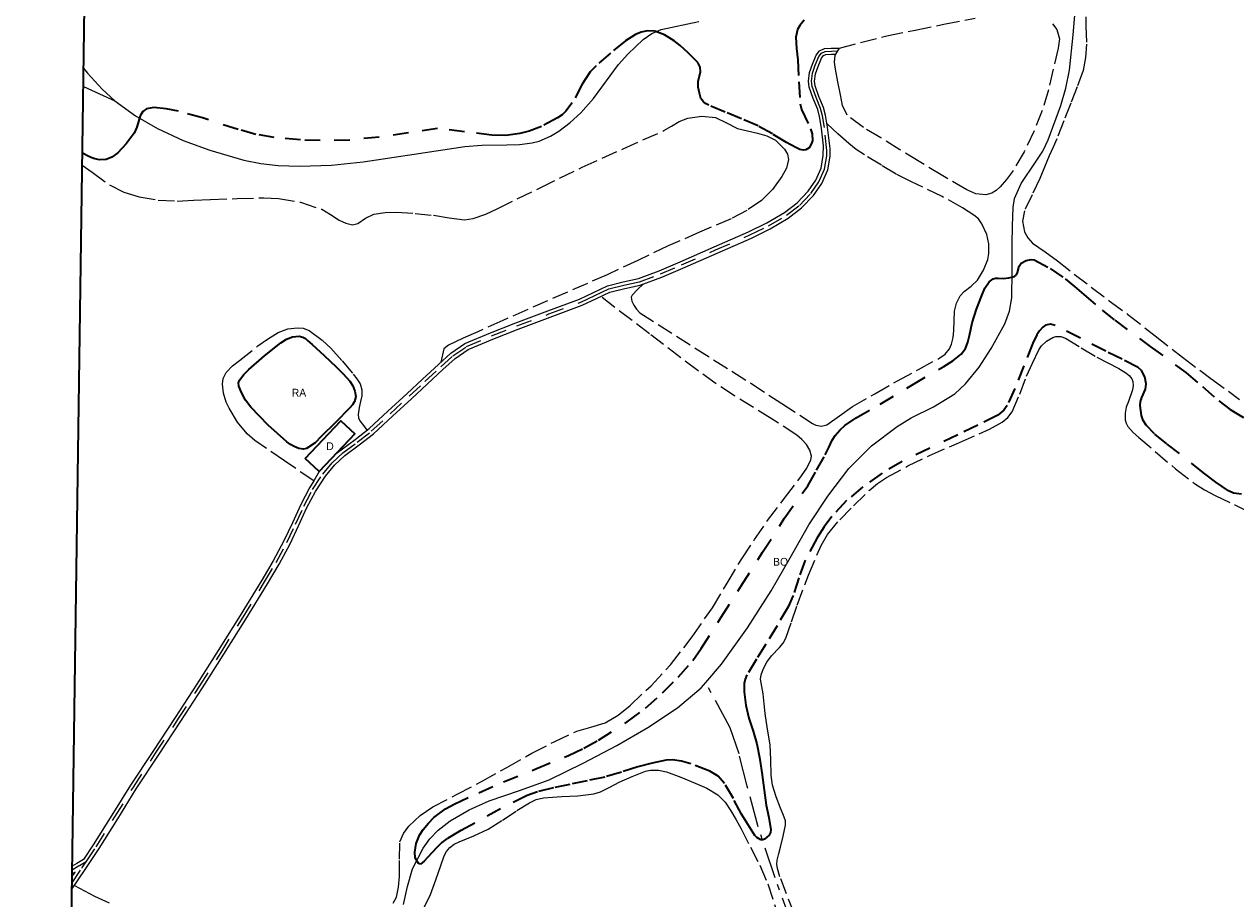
# Model space of a CAD drawing. Header units: metres. Extents: x 397317 to 400830, y 4588008 to 4590370.
# Tile 7 of 88: x 397317 to 397708, y 4589137 to 4589419. Entities that reach past the tile are written whole.
import ezdxf
from ezdxf.enums import TextEntityAlignment as Align

# ---------------------------------------------------------------- set-up
doc = ezdxf.new("R2010")
doc.units = ezdxf.units.M
doc.header["$MEASUREMENT"] = 0
for name, pattern in [('bt5mv20_canale', [17.375, 10, -2.75, 1.875, -2.75]), ('bt5mv20_nopinta', [10, 5, -5]), ('bt5mv20_tlin1', [7, 5.25, -1.75])]:
    doc.linetypes.add(name, pattern=pattern)
for name, color, linetype, lineweight in [('CAN01_LN', 7, 'Continuous', 15), ('COB01_CN', 7, 'Continuous', 15), ('COB01_LN', 7, 'Continuous', 15), ('EDI01_CN', 7, 'Continuous', 15), ('EDI01_LN', 7, 'Continuous', 15), ('FLU01_LN', 7, 'Continuous', 15), ('PAR01_LN', 7, 'Continuous', 15), ('RAI01_CN', 7, 'Continuous', 15), ('RAI01_LN', 7, 'Continuous', 15), ('VIA16_LN', 7, 'Continuous', 15), ('VIA19_LN', 7, 'Continuous', 15), ('VIR01_LN', 7, 'Continuous', 15)]:
    doc.layers.add(name, color=color, linetype=linetype, lineweight=lineweight)
doc.styles.add('034', font='txt')

msp = doc.modelspace()

# ---------------------------------------------------------------- linework, layer by layer
at = {"layer": 'CAN01_LN', "color": 202, "linetype": 'bt5mv20_canale', "lineweight": 15}
msp.add_polyline3d([(397597.41, 4589019.13, 157), (397598.82, 4589022.31, 155.7), (397600.14, 4589028.47, 154.82), (397600.74, 4589035.33, 153.93), (397598.17, 4589040.8, 153.48), (397593.41, 4589047.3, 153.11), (397590.73, 4589052.56, 153.07), (397587.17, 4589063.56, 152.76), (397571.38, 4589111.79, 151.7), (397559.66, 4589144.1, 150.5), (397554.19, 4589160.57, 148.76), (397550.65, 4589173.67, 147.71), (397548.05, 4589184.03, 146.19), (397545.13, 4589192.49, 145.23), (397537.29, 4589207.08, 143.97)], dxfattribs=at)
at = {"layer": 'COB01_LN', "color": 92, "linetype": 'bt5mv20_nopinta', "lineweight": 35}
for points in [[(397569.03, 4589420.71, 128.59), (397567.66, 4589418.99, 128.84), (397566.92, 4589417.66, 129.14), (397566.34, 4589415.27, 129.94), (397566.55, 4589411.6, 131.49), (397566.99, 4589407.9, 132.95), (397567.35, 4589400.8, 135.27), (397567.82, 4589393.7, 137.6), (397568.19, 4589391.9, 138.2), (397571.12, 4589385.64, 140.37), (397571.62, 4589384.1, 140.92), (397571.7, 4589381.83, 141.76), (397571.33, 4589380.7, 142.18), (397570.62, 4589379.59, 142.6), (397569.64, 4589378.86, 143.19), (397568.85, 4589378.75, 143.77), (397567.61, 4589379.04, 144.67), (397566.37, 4589379.6, 145.35), (397563.35, 4589381.25, 146.38), (397558.83, 4589384.06, 147.32), (397554.2, 4589386.59, 147.62), (397548.81, 4589388.9, 147.49), (397543.56, 4589391.09, 147.44), (397538.31, 4589393.28, 147.4), (397537.23, 4589393.84, 147.14), (397536.54, 4589394.38, 146.54), (397535.77, 4589395.43, 144.91), (397535.25, 4589397.2, 141.77), (397534.85, 4589399.14, 138.96), (397534.88, 4589400.98, 137), (397535.61, 4589404.04, 134.12), (397535.54, 4589405.58, 132.84), (397534.71, 4589407.07, 131.74), (397531.64, 4589410.23, 130.08), (397529.09, 4589412.52, 129.37), (397527.09, 4589414.07, 129.05), (397524.01, 4589415.98, 128.84), (397520.9, 4589417.16, 128.8), (397518.55, 4589417.32, 128.8), (397516.46, 4589416.87, 128.8), (397514.62, 4589416.1, 128.81), (397511.39, 4589414.1, 128.83), (397506.57, 4589410.13, 128.93), (397501.91, 4589405.98, 129.14), (397499.99, 4589404.01, 129.29), (397497.48, 4589400.11, 129.61), (397494.25, 4589394.08, 130.12), (397492.21, 4589391.39, 130.31), (397490.94, 4589390.21, 130.38), (397489.45, 4589389.17, 130.43), (397484.28, 4589386.47, 130.46), (397480.33, 4589384.96, 130.43), (397477.35, 4589384.15, 130.39), (397472.83, 4589383.52, 130.36), (397468.26, 4589383.66, 130.4), (397459.51, 4589384.71, 130.6), (397450.77, 4589385.75, 130.79), (397441.35, 4589384.37, 130.79), (397431.94, 4589383, 130.79), (397422.45, 4589382.05, 130.77), (397412.9, 4589381.87, 130.72), (397406.53, 4589382.12, 130.66), (397398.09, 4589382.87, 130.57), (397392.19, 4589383.89, 130.42), (397386.39, 4589385.45, 130.15), (397374.9, 4589389.17, 129.44), (397367.22, 4589391.32, 129.02), (397363.23, 4589392.17, 128.89), (397359.22, 4589392.53, 128.88), (397356.85, 4589392.17, 128.94), (397355.63, 4589391.3, 129.13), (397354.83, 4589389.83, 129.55), (397353.77, 4589386.22, 131.04), (397352.88, 4589384.22, 132.46), (397350.3, 4589380.8, 136.07), (397347.61, 4589377.89, 139.77), (397345.66, 4589376.51, 142.25), (397343.8, 4589375.8, 144.86), (397341.71, 4589375.67, 147.69), (397340.15, 4589375.99, 149.15), (397339.19, 4589376.32, 149.68), (397338.03, 4589376.86, 149.92), (397336.18, 4589377.82, 149.94)], [(397555.05, 4589156.37, 149.26), (397553.76, 4589157.03, 149.37), (397553.14, 4589157.69, 149.46), (397550.97, 4589161.15, 150.07), (397548.89, 4589164.66, 150.67), (397546.22, 4589169.62, 151.28), (397543.39, 4589174.54, 151.47), (397541.28, 4589176.84, 151.33), (397538.61, 4589178.53, 151.14), (397532.49, 4589180.88, 150.77), (397529.52, 4589181.75, 150.64), (397526.54, 4589182.17, 150.53), (397524.58, 4589182.04, 150.46), (397520, 4589181.1, 150.36), (397515.44, 4589179.9, 150.46), (397510.07, 4589178.19, 150.82), (397504.7, 4589176.59, 151.2), (397499.09, 4589175.37, 151.52), (397493.46, 4589174.22, 151.83), (397488.21, 4589173.12, 152.11), (397483.01, 4589171.83, 152.37), (397479.65, 4589170.61, 152.54), (397471.12, 4589166.34, 152.92), (397462.8, 4589161.72, 153.24), (397458.32, 4589159.29, 153.39), (397453.9, 4589156.76, 153.5), (397452.15, 4589155.45, 153.53), (397450.59, 4589153.89, 153.55), (397447.53, 4589150.67, 153.6), (397446.44, 4589149.44, 153.61), (397445.29, 4589148.48, 153.63), (397444.57, 4589148.7, 153.63), (397443.59, 4589150.47, 153.5), (397443.39, 4589152.35, 153.32), (397443.83, 4589155.1, 153.21), (397444.93, 4589157.84, 153.11), (397446.1, 4589159.65, 153.01), (397447.81, 4589161.73, 152.85), (397449.57, 4589163.51, 152.68), (397453.33, 4589166.36, 152.34), (397456.13, 4589167.87, 152.14), (397464.04, 4589171.54, 151.67), (397472.01, 4589175.02, 151.2), (397482.5, 4589179.23, 150.56), (397492.98, 4589183.52, 149.91), (397497.92, 4589185.88, 149.67), (397502.71, 4589188.52, 149.51), (397511.98, 4589194.42, 149.18), (397517.89, 4589198.83, 148.65), (397523.39, 4589203.76, 148.11), (397528.43, 4589208.83, 148.04), (397533.09, 4589214.18, 148.13), (397535.83, 4589218.02, 148.03), (397542.27, 4589228.13, 147.3), (397548.7, 4589238.24, 146.62), (397555.66, 4589249.11, 146.12), (397562.62, 4589259.97, 145.61), (397570.23, 4589270.55, 145.29), (397573.05, 4589275.54, 144.58), (397575.87, 4589280.53, 143.88), (397576.97, 4589282.87, 143.37), (397578.05, 4589285.21, 142.76), (397579.01, 4589286.72, 142.49), (397580.52, 4589288.45, 142.29), (397582.18, 4589289.95, 142.1), (397585.84, 4589292.49, 141.79), (397593.61, 4589296.91, 141.34), (397603.84, 4589302.97, 140.87), (397614.08, 4589309.05, 140.39), (397617.03, 4589310.85, 140.22), (397619.71, 4589312.99, 140.01), (397621.07, 4589314.86, 139.86), (397621.89, 4589316.9, 139.57), (397622.35, 4589318.97, 139.11), (397623.22, 4589323.11, 138.33), (397624.69, 4589327.53, 138.5), (397626.33, 4589331.94, 138.82), (397627.36, 4589334.28, 138.83), (397628.76, 4589336.34, 138.61), (397630.03, 4589337.32, 138.1), (397630.84, 4589337.55, 137.69), (397631.66, 4589337.51, 137.27), (397633.3, 4589337.37, 136.42), (397635.11, 4589337.6, 135.49), (397636.9, 4589338.05, 134.6), (397637.52, 4589338.55, 134.45), (397637.86, 4589339.37, 134.67), (397638.38, 4589341.32, 135.47), (397639.12, 4589342.31, 135.73), (397640.66, 4589343.16, 135.69), (397642.29, 4589343.56, 135.64), (397643.3, 4589343.37, 135.61), (397648.42, 4589340.66, 135.38), (397653.29, 4589337.27, 135.17), (397656.32, 4589334.77, 135.27)], [(397656.32, 4589334.77, 135.27), (397659.29, 4589332.24, 135.67), (397665.2, 4589327.2, 136.65), (397669.25, 4589323.96, 136.86), (397680.71, 4589315.49, 136.4), (397692.17, 4589307.04, 135.94), (397697.54, 4589302.55, 135.74), (397702.83, 4589297.95, 135.55), (397706.55, 4589295.12, 135.43)], [(397710.2, 4589267.83, 144.21), (397707.57, 4589268.13, 145.18), (397705.94, 4589268.85, 145.57), (397701.83, 4589271.66, 146.07), (397697.9, 4589274.68, 146.49), (397690.19, 4589280.99, 146.93), (397686.1, 4589284.07, 147), (397682.08, 4589287.31, 147.06), (397679.45, 4589290.05, 147.07), (397678.46, 4589291.56, 147.07), (397677.88, 4589293.15, 147.07), (397677.42, 4589296.38, 147.07), (397677.56, 4589297.69, 147.07), (397678.04, 4589299.01, 147.07), (397679.18, 4589301.65, 147.07), (397679.39, 4589303.4, 147.07), (397678.94, 4589305.65, 147.07), (397677.94, 4589307.73, 147.07), (397676.84, 4589308.69, 147.07), (397671.61, 4589311.36, 147.09), (397666.38, 4589313.93, 147.1), (397658.2, 4589318.1, 146.88), (397650.01, 4589322.27, 146.57), (397648.51, 4589322.62, 146.53), (397646.94, 4589322.29, 146.51), (397646.03, 4589321.68, 146.52), (397644.96, 4589320.49, 146.58), (397644.13, 4589319.24, 146.65), (397642.84, 4589316.56, 146.81), (397639.97, 4589309.25, 147.09), (397637.07, 4589301.96, 147.41), (397634.58, 4589296.47, 147.69), (397633.48, 4589294.88, 147.78), (397631.53, 4589293.3, 147.9), (397625.08, 4589290.08, 148.27), (397618.59, 4589286.97, 148.59), (397609.63, 4589282.67, 148.68), (397600.67, 4589278.35, 148.6), (397594.18, 4589274.6, 148.6), (397588.01, 4589270.23, 148.6), (397582.69, 4589265.75, 148.55), (397577.98, 4589260.59, 148.47), (397575.48, 4589257.25, 148.37), (397573.24, 4589253.79, 148.21), (397569.39, 4589246.51, 148.03), (397567.34, 4589240.84, 148.22), (397565.52, 4589235.1, 148.54), (397563.87, 4589231.47, 148.71), (397560.34, 4589225.41, 148.89), (397556.73, 4589219.39, 149.04), (397553.65, 4589214.57, 149.07), (397550.59, 4589209.51, 148.93), (397550.02, 4589208.17, 148.81), (397549.71, 4589206.8, 148.61), (397549.66, 4589204.03, 148.25), (397550.21, 4589199.8, 148.01), (397551.16, 4589195.57, 147.98), (397552.56, 4589191.43, 148.21), (397553.82, 4589187.28, 148.45), (397554.76, 4589182.26, 148.55), (397555.55, 4589177.23, 148.68), (397556.2, 4589172.36, 149), (397556.82, 4589167.48, 149.35), (397557.63, 4589163.51, 149.53), (397558.35, 4589159.55, 149.62), (397558.21, 4589158.65, 149.56), (397557.72, 4589157.82, 149.42), (397556.27, 4589156.5, 149.22), (397555.7, 4589156.31, 149.23), (397555.05, 4589156.37, 149.26)], [(397706.55, 4589295.12, 135.43), (397714.51, 4589290.29, 135.33)]]:
    msp.add_polyline3d(points, dxfattribs=at)
at = {"layer": 'EDI01_LN', "color": 1, "linetype": 'Continuous', "lineweight": 35}
msp.add_polyline3d([(397408.1, 4589279.31, 155.83), (397419.58, 4589291.48, 154.44), (397424.04, 4589287.27, 154.43), (397412.56, 4589275.1, 155.92), (397408.1, 4589279.31, 155.83)], dxfattribs=at)
at = {"layer": 'FLU01_LN', "color": 150, "linetype": 'Continuous', "lineweight": 15}
for points in [[(397439.73, 4589135.42, 154.09), (397441.03, 4589141.26, 153.65), (397442.72, 4589147, 153.18), (397446.15, 4589153.65, 152.5), (397448.32, 4589156.7, 152.15), (397450.99, 4589159.45, 151.82), (397454.86, 4589162.44, 151.41), (397460.98, 4589166.03, 150.82), (397467.46, 4589168.92, 150.22), (397477.17, 4589172.19, 149.29), (397486.77, 4589175.68, 148.35), (397497.76, 4589181.05, 147.85), (397508.58, 4589186.81, 147.32), (397518.57, 4589192.54, 146.22), (397528.2, 4589198.86, 145.11), (397535.84, 4589205.39, 144.17), (397537.29, 4589207.08, 143.97), (397542.43, 4589213.04, 143.28), (397550.74, 4589224.66, 142.83), (397558.43, 4589236.63, 142.57), (397564.52, 4589247.26, 141.84), (397570.6, 4589257.89, 140.98), (397576.66, 4589267.23, 140.06), (397583.45, 4589276.12, 139.15), (397590.83, 4589283.37, 138.45), (397599.02, 4589289.68, 137.83), (397603.54, 4589292.47, 137.57), (397610.76, 4589295.97, 137.26), (397617.62, 4589300.18, 136.88), (397621.1, 4589303.38, 136.55), (397625.55, 4589308.79, 135.99), (397629.42, 4589314.85, 135.46), (397633.81, 4589322.78, 134.95), (397635.35, 4589326.88, 134.7), (397636.01, 4589331.16, 134.44), (397636.13, 4589339.79, 133.76), (397636.2, 4589348.42, 133.1), (397636.28, 4589354.35, 132.83), (397636.45, 4589360.27, 132.64), (397636.93, 4589363.24, 132.56), (397639.06, 4589368.08, 132.47), (397643.75, 4589374.96, 132.37), (397646.02, 4589378.45, 132.29), (397647.78, 4589382.11, 132.18), (397651.84, 4589393.17, 131.38), (397653.52, 4589398.8, 130.9), (397654.65, 4589404.57, 130.57), (397655.9, 4589416.04, 130.31), (397656.77, 4589427.52, 130.07)], [(397346.68, 4589394.74, 129.12), (397353.3, 4589389.91, 129.12), (397360.44, 4589385.75, 129.12), (397368.72, 4589381.9, 129.09), (397377.31, 4589378.78, 129.02), (397388.24, 4589375.6, 128.94), (397393.75, 4589374.47, 128.9), (397399.33, 4589373.83, 128.86), (397406.19, 4589373.62, 128.81), (397416.53, 4589374, 128.75), (397426.81, 4589375.01, 128.7), (397443.22, 4589377.47, 128.7), (397459.61, 4589380.02, 128.73), (397465.01, 4589380.41, 128.72), (397473.17, 4589380.46, 128.7), (397477.25, 4589380.63, 128.69), (397481.31, 4589381.15, 128.69), (397483.55, 4589381.71, 128.69), (397487.24, 4589383.29, 128.72), (397489.85, 4589384.87, 128.75), (397493.54, 4589387.69, 128.79), (397497.02, 4589390.84, 128.82), (397501.12, 4589395.41, 128.83), (397506.43, 4589402.76, 128.78), (397509.15, 4589406.37, 128.74), (397512.21, 4589409.75, 128.68), (397517.15, 4589414.49, 128.41), (397519.88, 4589416.44, 128.24), (397522.93, 4589417.72, 128.16), (397535.09, 4589420.27, 128.11)], [(397336.57, 4589405.26, 129.12), (397337.85, 4589403.58, 129.12), (397342.58, 4589398.45, 129.12), (397346.68, 4589394.74, 129.12)], [(397336.49, 4589399.34, 130.26), (397346.68, 4589394.74, 129.12)]]:
    msp.add_polyline3d(points, dxfattribs=at)
at = {"layer": 'PAR01_LN', "color": 3, "linetype": 'bt5mv20_tlin1', "lineweight": 15}
for points in [[(397595.71, 4589415.7, 133.11), (397604.89, 4589417.55, 133.02), (397614.07, 4589419.39, 132.93), (397624.24, 4589421.34, 132.89)], [(397659.92, 4589421.83, 132.31), (397659.93, 4589418.9, 132.35), (397660.13, 4589413, 132.41), (397659.81, 4589408.71, 132.44), (397659.03, 4589404.48, 132.46), (397657.16, 4589399.17, 132.46), (397655.12, 4589393.96, 132.46), (397652.86, 4589388.21, 132.46), (397650.55, 4589382.48, 132.46), (397649.35, 4589379.72, 132.78), (397648.14, 4589376.96, 133.22), (397646.63, 4589373.29, 133.55), (397645.14, 4589369.6, 133.72), (397642.65, 4589364.42, 133.73), (397640.11, 4589359.27, 133.73), (397639.45, 4589355.9, 133.73), (397640.11, 4589352.48, 133.73), (397641.19, 4589350.47, 133.73), (397642.75, 4589348.82, 133.72), (397646.79, 4589345.96, 133.72), (397650.8, 4589343.1, 133.72), (397656.19, 4589338.84, 133.56), (397661.62, 4589334.63, 133.5), (397667.52, 4589330.24, 133.71), (397673.42, 4589325.85, 133.91), (397682.27, 4589318.92, 133.83), (397691.12, 4589311.98, 133.75), (397700.27, 4589305.11, 133.45), (397709.56, 4589298.41, 133.19)], [(397649.14, 4589419.54, 132.4), (397650.57, 4589417.74, 132.27), (397651.4, 4589414.73, 132.2), (397651.02, 4589411.71, 132.16), (397647.87, 4589398.26, 132.05), (397645.84, 4589391.59, 132.1), (397643.29, 4589385.01, 132.31), (397640.05, 4589378.28, 132.92), (397636.27, 4589371.91, 133.6), (397634.39, 4589369.37, 133.8), (397632.28, 4589366.96, 133.99), (397631.04, 4589365.76, 134.08), (397629.62, 4589364.87, 134.15), (397627.65, 4589364.39, 134.18), (397624.45, 4589364.73, 134.18), (397621.49, 4589365.97, 134.14), (397613.8, 4589370.5, 133.99), (397606.17, 4589375.11, 133.83), (397599.96, 4589378.95, 133.7), (397593.75, 4589382.79, 133.57), (397588.18, 4589386.06, 133.53), (397582.93, 4589390.09, 133.58), (397581.4, 4589393.17, 133.64), (397580.8, 4589396.63, 133.69), (397579.95, 4589400.78, 133.69), (397579.21, 4589404.94, 133.68), (397578.89, 4589407.17, 133.67), (397579.05, 4589409.4, 133.65), (397579.29, 4589409.79, 133.62), (397580.51, 4589411.74, 133.45), (397595.71, 4589415.7, 133.11)], [(397336.13, 4589373.99, 152.65), (397339.34, 4589371.69, 152.58), (397344.93, 4589367.57, 152.47), (397349.54, 4589365.26, 152.42), (397354.46, 4589363.75, 152.38), (397360.6, 4589362.67, 152.39), (397366.77, 4589362.38, 152.38), (397372.16, 4589362.62, 152.28), (397377.55, 4589362.86, 152.15), (397386.14, 4589363.17, 151.97), (397394.74, 4589363.41, 151.69), (397399.49, 4589363.23, 151.46), (397406.53, 4589361.97, 151.06), (397413.46, 4589359.72, 150.66), (397416.26, 4589358.06, 150.47), (397419, 4589356.24, 150.29), (397421.19, 4589355.23, 150.2), (397423.38, 4589354.72, 150.17), (397425.07, 4589355.15, 150.18), (397427.52, 4589356.84, 150.19), (397430.16, 4589358.12, 150.21), (397433.85, 4589358.68, 150.24), (397437.54, 4589358.82, 150.26), (397443.52, 4589358.37, 150.3), (397449.5, 4589357.79, 150.33), (397454.51, 4589356.94, 150.33), (397459.5, 4589356.36, 150.33), (397462.26, 4589356.71, 150.33), (397466.3, 4589358.13, 150.33), (397470.22, 4589359.99, 150.33), (397483.86, 4589366.67, 150.14), (397497.47, 4589373.29, 149.77), (397510.63, 4589379.22, 149.28), (397523.81, 4589385.1, 148.78), (397526.26, 4589386.52, 148.78), (397528.7, 4589387.99, 148.78), (397531.53, 4589389.08, 148.66), (397536.06, 4589389.81, 148.36), (397540.45, 4589389.34, 148.18), (397543.99, 4589387.6, 148.17), (397547.57, 4589385.81, 148.18), (397550.8, 4589385.06, 148.21), (397554.05, 4589384.31, 148.23), (397556.97, 4589383.46, 148.25), (397559.81, 4589382.03, 148.27), (397562.75, 4589379.15, 148.27), (397563.65, 4589377.48, 148.27), (397564.01, 4589375.77, 148.27), (397563.37, 4589373.03, 148.28), (397561.83, 4589370.31, 148.3), (397558.87, 4589366.09, 148.35), (397555.32, 4589362.54, 148.43), (397550.53, 4589359.32, 148.58), (397545.47, 4589356.69, 148.73), (397535.32, 4589352.34, 148.83), (397525.22, 4589347.92, 148.93), (397515.39, 4589343.23, 149.2), (397505.51, 4589338.63, 149.46), (397492.68, 4589333.02, 149.62), (397479.85, 4589327.4, 149.75), (397471.78, 4589323.81, 149.77), (397463.72, 4589320.21, 149.84), (397459.03, 4589318.1, 149.98), (397454.35, 4589315.92, 150.14), (397452.81, 4589314.69, 150.17), (397451.88, 4589310.44, 150.39)], [(397517.06, 4589335.59, 145.65), (397515.31, 4589333.81, 145.65), (397513.56, 4589332.04, 145.65), (397513.24, 4589331.34, 145.65), (397513.5, 4589330.04, 145.64), (397514.14, 4589328.79, 145.63), (397514.96, 4589327.45, 145.52), (397516.03, 4589326.36, 145.4), (397533.94, 4589314.94, 144.63), (397551.85, 4589303.61, 143.94), (397561.8, 4589297.1, 143.64), (397571.77, 4589290.6, 143.33), (397572.86, 4589290.08, 143.24), (397574.69, 4589289.79, 142.99), (397576.4, 4589290.22, 142.81), (397580.51, 4589293.12, 142.67), (397584.64, 4589296.07, 142.53), (397591.89, 4589300.24, 142.15), (397599.16, 4589304.37, 141.75), (397605.98, 4589308.08, 141.34), (397612.82, 4589311.78, 140.94), (397614.59, 4589313.02, 140.92), (397615.98, 4589314.74, 140.92), (397616.61, 4589316.17, 140.85), (397617.13, 4589318.37, 140.71), (397617.4, 4589320.61, 140.6), (397617.47, 4589323.76, 140.54), (397617.59, 4589326.91, 140.48), (397618.23, 4589329.43, 140.4), (397619.41, 4589331.8, 140.31), (397620.65, 4589333.24, 140.22), (397622.91, 4589334.95, 140.04), (397624.98, 4589336.9, 139.9), (397626.94, 4589340.08, 139.79), (397628.28, 4589343.49, 139.72), (397628.68, 4589345.48, 139.7), (397628.69, 4589348.58, 139.67), (397627.99, 4589351.61, 139.64), (397626.4, 4589355.07, 139.57), (397625.27, 4589356.59, 139.53), (397623.85, 4589357.85, 139.5), (397620.19, 4589360.22, 139.5), (397613.63, 4589363.8, 139.66), (397603.66, 4589368.59, 140.1), (397598.75, 4589371.1, 140.31), (397593.98, 4589373.9, 140.47), (397588.52, 4589377.27, 140.74), (397585.87, 4589379.04, 140.69), (397583.43, 4589380.99, 140.23), (397579.94, 4589384.11, 139.14), (397576.45, 4589387.24, 138.04)], [(397436.43, 4589135.86, 156.72), (397437.47, 4589137.86, 156.48), (397438.17, 4589141.11, 156), (397438.52, 4589144.45, 155.61), (397438.45, 4589150.06, 155.18), (397438.65, 4589155.66, 154.76), (397439.73, 4589158.37, 154.49), (397441.55, 4589160.76, 154.23), (397445.19, 4589164.22, 154.12), (397449.22, 4589166.97, 154.04), (397457.1, 4589171.04, 153.5), (397464.95, 4589175.12, 152.95), (397473.08, 4589179.69, 152.37), (397481.22, 4589184.26, 151.8), (397488.41, 4589187.96, 151.7), (397495.72, 4589191.42, 151.8), (397500.27, 4589192.71, 151.71), (397504.82, 4589194.05, 151.52), (397509.04, 4589196.58, 151.04), (397512.88, 4589199.69, 150.55), (397519.65, 4589206.01, 149.99), (397525.89, 4589212.8, 149.43), (397532.97, 4589221.81, 148.73), (397539.46, 4589231.2, 148.03), (397544.16, 4589239.11, 147.45), (397548.91, 4589246.98, 146.87), (397553.08, 4589253.17, 146.43), (397557.26, 4589259.36, 146.11), (397562.74, 4589266.55, 146.1), (397568.22, 4589273.74, 146.09), (397569.91, 4589276.23, 146.04), (397571.25, 4589278.85, 145.97), (397571.45, 4589280.05, 145.96), (397570.93, 4589281.99, 145.95), (397569.81, 4589283.8, 145.94), (397568.34, 4589285.47, 145.93), (397566.68, 4589286.84, 145.94), (397558.7, 4589292.07, 146.1), (397546.58, 4589299.56, 146.42), (397540.63, 4589303.44, 146.58), (397534.85, 4589307.58, 146.72), (397519.13, 4589319.57, 147.04), (397503.42, 4589331.57, 147.36)], [(397410.8, 4589272.08, 153.44), (397401.35, 4589278.6, 153.42), (397391.81, 4589285.19, 153.42), (397389.31, 4589287.28, 153.41), (397386.22, 4589291.09, 153.36), (397383.52, 4589295.56, 153.28), (397382.58, 4589297.48, 153.24), (397381.66, 4589300.38, 153.18), (397381.33, 4589303.27, 153.12), (397381.59, 4589305.18, 153.08), (397382.55, 4589307.05, 153.04), (397384.61, 4589309.21, 152.79), (397386.82, 4589310.95, 152.54), (397392.75, 4589315.64, 152.42), (397395.88, 4589317.84, 152.37), (397399.37, 4589319.94, 152.32), (397402.48, 4589321.11, 152.29), (397405.6, 4589321.49, 152.25), (397407.46, 4589321.34, 152.16), (397409.31, 4589320.57, 152.07), (397413.63, 4589317.4, 151.97), (397416.34, 4589314.88, 151.9), (397419.96, 4589310.86, 151.84), (397423.51, 4589306.57, 151.81), (397424.72, 4589305.06, 151.81), (397425.75, 4589303.38, 151.81), (397426.33, 4589301.48, 151.81), (397426.39, 4589299.58, 151.81), (397425.93, 4589297.68, 151.84), (397425.43, 4589295.78, 151.9), (397425.16, 4589293.54, 151.94), (397425.23, 4589292.44, 151.97), (397425.66, 4589291.49, 152.01), (397426.83, 4589289.97, 152.1), (397427.99, 4589288.44, 152.19)], [(397565.95, 4589132.35, 151.51), (397561.24, 4589144.39, 150.97), (397560.41, 4589147.09, 150.87), (397560.24, 4589148.46, 150.83), (397560.37, 4589149.81, 150.79), (397560.87, 4589151.87, 150.76), (397561.37, 4589153.94, 150.77), (397562.28, 4589157.53, 150.84), (397563.06, 4589161.11, 150.89), (397563.02, 4589162.49, 150.87), (397562.29, 4589164.53, 150.8), (397561.42, 4589166.57, 150.76), (397560.07, 4589170.22, 150.76), (397558.85, 4589173.91, 150.76), (397558.36, 4589177.15, 150.74), (397558.3, 4589182.08, 150.7), (397558.07, 4589187, 150.65), (397557.26, 4589192.06, 150.57), (397556.49, 4589197.13, 150.49), (397556.17, 4589200.25, 150.44), (397555.87, 4589203.37, 150.41), (397555.41, 4589205.74, 150.41), (397555.01, 4589208.1, 150.41), (397555.13, 4589209.53, 150.41), (397555.9, 4589211.61, 150.41), (397557.02, 4589213.64, 150.41), (397558.52, 4589215.68, 150.41), (397561.12, 4589218.37, 150.42), (397562.26, 4589219.78, 150.42), (397563.13, 4589221.37, 150.42), (397564.99, 4589226.69, 150.29), (397566.8, 4589232.03, 150.09), (397570.43, 4589241.72, 149.82), (397574.52, 4589251.27, 149.59), (397576.62, 4589254.83, 149.54), (397580.54, 4589259.6, 149.52), (397584.94, 4589264.07, 149.48), (397590.04, 4589268.99, 149.31), (397592.75, 4589271.22, 149.21), (397595.67, 4589273.19, 149.14), (397602.53, 4589276.92, 149.1), (397609.52, 4589280.31, 149.06), (397619.16, 4589284.53, 148.92), (397628.82, 4589288.76, 148.73), (397632.97, 4589291.02, 148.63), (397634.77, 4589292.51, 148.57), (397636.15, 4589294.36, 148.51), (397638.63, 4589300.09, 148.34), (397640.84, 4589305.86, 148.16), (397642.73, 4589310.12, 148), (397644.78, 4589314.35, 147.84), (397645.61, 4589315.63, 147.79), (397647.27, 4589317.22, 147.72), (397649.25, 4589318.41, 147.7), (397650.26, 4589318.72, 147.72), (397651.87, 4589318.71, 147.76), (397653.37, 4589318.2, 147.81), (397658.45, 4589315.07, 147.95), (397663.54, 4589311.97, 148.03), (397667.06, 4589310.18, 148.02), (397670.61, 4589308.37, 147.99), (397672.89, 4589307.01, 147.96), (397673.91, 4589306.15, 147.95), (397674.8, 4589305.06, 147.94), (397675.15, 4589304.21, 147.94), (397675.18, 4589302.84, 147.94), (397674.95, 4589301.51, 147.94), (397673.7, 4589297.75, 147.95), (397673, 4589295.87, 147.95), (397672.59, 4589293.98, 147.95), (397672.64, 4589291.8, 147.95), (397672.94, 4589290.71, 147.95), (397673.5, 4589289.66, 147.95), (397675.17, 4589287.72, 147.95), (397677.03, 4589286.14, 147.92), (397688.88, 4589275.99, 147.56), (397695.02, 4589271.32, 147.37), (397698.26, 4589269.26, 147.28), (397701.65, 4589267.44, 147.19), (397708.05, 4589264.35, 147.02), (397714.45, 4589261.26, 146.85)], [(397446.54, 4589134.68, 156.33), (397448.5, 4589138.73, 156.15), (397450.2, 4589143.39, 155.99), (397451.79, 4589148.1, 155.84), (397452.95, 4589151.13, 155.63), (397453.7, 4589152.57, 155.51), (397454.72, 4589153.89, 155.41), (397456.17, 4589154.93, 155.4), (397457.78, 4589155.68, 155.39), (397462.48, 4589157.65, 155.04), (397467.12, 4589159.73, 154.7), (397471.74, 4589162.68, 154.46), (397476.32, 4589165.76, 154.25), (397480.46, 4589168.29, 154.1), (397482.63, 4589169.31, 154.02), (397484.92, 4589169.9, 153.94), (397487.89, 4589170.12, 153.78), (397490.87, 4589170.26, 153.62), (397496.06, 4589170.51, 153.46), (397501.24, 4589171.14, 153.28), (397503.37, 4589171.83, 153.15), (397506.36, 4589173.35, 152.93), (397509.34, 4589174.89, 152.71), (397513.58, 4589176.73, 152.41), (397517.88, 4589178.43, 152.21), (397519.52, 4589178.82, 152.19), (397522.09, 4589178.81, 152.19), (397524.6, 4589178.25, 152.19), (397529.28, 4589176.56, 152.19), (397533.88, 4589174.61, 152.19), (397537.63, 4589172.96, 152.15), (397541.19, 4589170.89, 152.12), (397543.56, 4589168.49, 152.12), (397545.39, 4589165.68, 152.13), (397547.07, 4589162.77, 152.13), (397548.76, 4589159.86, 152.13)], [(397548.76, 4589159.86, 152.13), (397551.74, 4589153.99, 152.34), (397554.72, 4589148.12, 152.56), (397557.32, 4589142.13, 152.76), (397560.39, 4589132.8, 153.05)], [(397333.61, 4589141.6, 161.75), (397336.84, 4589139.89, 161.1), (397340.06, 4589138.18, 160.44), (397345.45, 4589135.79, 159.77)]]:
    msp.add_polyline3d(points, dxfattribs=at)
at = {"layer": 'RAI01_LN', "color": 202, "linetype": 'Continuous', "lineweight": 35}
msp.add_polyline3d([(397410.34, 4589316.1, 151.7), (397414.17, 4589312.53, 151.7), (397418.01, 4589308.95, 151.7), (397420.29, 4589306.69, 151.7), (397422.49, 4589304.3, 151.7), (397423.47, 4589302.76, 151.7), (397424.1, 4589301.06, 151.7), (397424.36, 4589299.36, 151.7), (397423.96, 4589297.71, 151.7), (397423.28, 4589296.66, 151.7), (397422.51, 4589295.68, 151.7), (397417.88, 4589290.9, 151.7), (397413.21, 4589286.38, 151.7), (397411.23, 4589284.4, 151.7), (397408.51, 4589282.55, 151.7), (397407.53, 4589282.38, 151.7), (397405.97, 4589282.58, 151.7), (397404.48, 4589283.18, 151.7), (397403.28, 4589283.87, 151.7), (397402.17, 4589284.68, 151.7), (397396.12, 4589290.05, 151.7), (397390.5, 4589295.89, 151.7), (397388.85, 4589298.16, 151.7), (397387.48, 4589300.61, 151.7), (397386.65, 4589302.65, 151.7), (397386.54, 4589303.69, 151.7), (397386.82, 4589304.63, 151.7), (397388.23, 4589306.42, 151.7), (397389.92, 4589308.04, 151.7), (397394.94, 4589312.48, 151.7), (397400.21, 4589316.67, 151.7), (397402.04, 4589317.78, 151.7), (397403.99, 4589318.54, 151.7), (397406.16, 4589318.74, 151.7), (397407.25, 4589318.52, 151.7), (397408.21, 4589318.04, 151.7), (397408.82, 4589317.4, 151.7), (397409.61, 4589316.77, 151.7), (397410.34, 4589316.1, 151.7)], dxfattribs=at)
at = {"layer": 'VIA16_LN', "color": 42, "linetype": 'bt5mv20_nopinta', "lineweight": 15}
for points in [[(397337.38, 4589149.27, 161.13), (397340.62, 4589154.12, 160.68), (397346.64, 4589163.72, 159.64), (397352.63, 4589173.34, 158.73), (397359.79, 4589184.27, 158.05), (397367.02, 4589195.17, 157.38), (397374.02, 4589205.96, 156.71), (397380.93, 4589216.8, 156.03), (397388, 4589228.12, 155.52), (397394.97, 4589239.5, 155.05), (397398.66, 4589245.83, 154.66), (397402.19, 4589252.26, 154.26), (397404.96, 4589258.1, 154), (397407.65, 4589264, 153.75), (397410.43, 4589269.28, 153.52), (397413.71, 4589274.31, 153.29), (397416.75, 4589277.9, 152.95), (397420.16, 4589281.12, 152.59), (397424.82, 4589284.59, 152.35), (397429.39, 4589288.14, 152.16), (397435.5, 4589293.75, 151.69), (397441.58, 4589299.4, 151.2), (397446.68, 4589304.13, 150.83), (397451.78, 4589308.87, 150.46), (397455.73, 4589312.44, 150.15), (397460.13, 4589315.41, 149.83), (397468.22, 4589318.88, 149.35), (397476.4, 4589322.09, 148.88), (397486.71, 4589325.95, 148.31), (397497.02, 4589329.77, 147.74), (397501.53, 4589331.89, 147.48), (397506.02, 4589334.02, 147.11), (397510.92, 4589335.25, 146.46), (397515.88, 4589336.31, 145.77), (397522.71, 4589338.88, 144.83), (397529.44, 4589341.78, 144.08), (397540.5, 4589346.59, 143.14), (397551.56, 4589351.43, 142.22), (397557.53, 4589354.39, 141.72), (397563.33, 4589357.77, 141.22), (397567.51, 4589360.98, 140.84), (397571.24, 4589364.84, 140.45), (397573.82, 4589368.56, 140.03), (397575.6, 4589372.71, 139.56), (397576.32, 4589376.98, 139.28), (397576.34, 4589378.66, 139.1), (397575.65, 4589386.07, 138.22), (397575.01, 4589389.85, 137.54), (397574.35, 4589392.25, 137.19), (397572.88, 4589395.79, 136.75), (397571.67, 4589399.32, 136.25), (397571.44, 4589401.01, 135.89), (397571.79, 4589403.59, 135.19), (397572.65, 4589406.16, 134.65), (397573.82, 4589408.97, 134.33), (397574.65, 4589410.08, 134.18), (397575.81, 4589410.58, 134.02), (397577.87, 4589410.69, 133.78), (397579.93, 4589410.81, 133.53)], [(397332.84, 4589142.42, 161.73), (397336.02, 4589147.23, 161.31), (397336.13, 4589147.39, 161.3), (397337.38, 4589149.27, 161.13)], [(397337.38, 4589149.27, 161.13), (397335.19, 4589147.95, 161.28), (397334.92, 4589147.79, 161.3), (397332.9, 4589146.57, 161.51)]]:
    msp.add_polyline3d(points, dxfattribs=at)
at = {"layer": 'VIA19_LN', "color": 7, "linetype": 'Continuous', "lineweight": 15}
for points in [[(397332.81, 4589140.39, 161.86), (397337.04, 4589146.78, 161.3), (397341.54, 4589153.52, 160.68), (397347.57, 4589163.14, 159.64), (397353.55, 4589172.75, 158.73), (397360.7, 4589183.67, 158.05), (397367.94, 4589194.57, 157.38), (397374.94, 4589205.36, 156.71), (397381.86, 4589216.22, 156.03), (397388.93, 4589227.54, 155.52), (397395.91, 4589238.94, 155.05), (397399.62, 4589245.29, 154.66), (397403.17, 4589251.76, 154.26), (397405.95, 4589257.64, 154), (397408.63, 4589263.52, 153.75), (397411.38, 4589268.73, 153.52), (397414.59, 4589273.65, 153.29), (397417.55, 4589277.14, 152.95), (397420.87, 4589280.28, 152.59), (397425.48, 4589283.71, 152.35), (397430.1, 4589287.3, 152.16), (397436.24, 4589292.95, 151.69), (397442.33, 4589298.6, 151.2), (397447.43, 4589303.33, 150.83), (397452.52, 4589308.06, 150.46), (397456.41, 4589311.57, 150.15), (397460.66, 4589314.44, 149.83), (397468.63, 4589317.87, 149.35), (397476.79, 4589321.07, 148.88), (397487.09, 4589324.92, 148.31), (397497.44, 4589328.76, 147.74), (397502, 4589330.9, 147.48), (397506.39, 4589332.98, 147.11), (397511.17, 4589334.19, 146.46), (397516.19, 4589335.26, 145.77), (397523.12, 4589337.86, 144.83), (397529.88, 4589340.78, 144.08), (397540.94, 4589345.59, 143.14), (397552.02, 4589350.44, 142.22), (397558.05, 4589353.43, 141.72), (397563.94, 4589356.86, 141.22), (397568.24, 4589360.16, 140.84), (397572.09, 4589364.14, 140.45), (397574.78, 4589368.03, 140.03), (397576.66, 4589372.4, 139.56), (397577.41, 4589376.88, 139.28), (397577.44, 4589379.33, 139.03), (397576.62, 4589386.24, 138.22), (397575.97, 4589390.06, 137.54), (397575.28, 4589392.57, 137.19), (397573.8, 4589396.13, 136.75), (397572.63, 4589399.55, 136.25), (397572.43, 4589401.01, 135.89), (397572.76, 4589403.36, 135.19), (397573.57, 4589405.82, 134.65), (397574.68, 4589408.48, 134.33), (397575.28, 4589409.29, 134.18), (397576.04, 4589409.61, 134.02), (397577.92, 4589409.71, 133.78), (397579.29, 4589409.79, 133.62)], [(397418.08, 4589280.95, 152.65), (397424.15, 4589285.46, 152.35), (397428.68, 4589288.98, 152.16), (397434.76, 4589294.56, 151.69), (397440.83, 4589300.2, 151.2), (397445.94, 4589304.94, 150.83), (397451.04, 4589309.68, 150.46), (397455.06, 4589313.3, 150.15), (397459.6, 4589316.38, 149.83), (397467.8, 4589319.9, 149.35), (397476.01, 4589323.11, 148.88), (397486.32, 4589326.97, 148.31), (397496.6, 4589330.78, 147.74), (397501.06, 4589332.88, 147.48), (397505.65, 4589335.06, 147.11), (397510.68, 4589336.32, 146.46), (397515.57, 4589337.36, 145.77), (397522.3, 4589339.89, 144.83), (397529, 4589342.78, 144.08), (397540.06, 4589347.6, 143.14), (397551.1, 4589352.42, 142.22), (397557.01, 4589355.36, 141.72), (397562.72, 4589358.68, 141.22), (397566.77, 4589361.8, 140.84), (397570.39, 4589365.54, 140.45), (397572.86, 4589369.09, 140.03), (397574.54, 4589373.02, 139.56), (397575.23, 4589377.08, 139.28), (397575.26, 4589380.22, 138.94), (397574.68, 4589385.91, 138.22), (397574.05, 4589389.64, 137.54), (397573.42, 4589391.93, 137.19), (397571.96, 4589395.44, 136.75), (397570.71, 4589399.09, 136.25), (397570.45, 4589401.01, 135.89), (397570.83, 4589403.81, 135.19), (397571.73, 4589406.5, 134.65), (397572.96, 4589409.46, 134.33), (397574.02, 4589410.88, 134.18), (397575.58, 4589411.55, 134.02), (397577.82, 4589411.68, 133.78), (397580.51, 4589411.74, 133.45)], [(397412.56, 4589275.1, 153.34), (397410.8, 4589272.08, 153.44), (397409.49, 4589269.84, 153.52), (397406.67, 4589264.48, 153.75), (397403.97, 4589258.57, 154), (397401.21, 4589252.76, 154.26), (397397.71, 4589246.37, 154.66), (397394.03, 4589240.06, 155.05), (397387.07, 4589228.69, 155.52), (397380, 4589217.38, 156.03), (397373.09, 4589206.55, 156.71), (397366.1, 4589195.77, 157.38), (397358.87, 4589184.87, 158.05), (397351.71, 4589173.93, 158.73), (397345.71, 4589164.3, 159.64), (397339.7, 4589154.72, 160.68), (397336.55, 4589149.99, 161.12), (397334.38, 4589148.68, 161.3), (397332.91, 4589147.8, 161.46)], [(397332.87, 4589144.45, 161.61), (397333.85, 4589145.92, 161.48), (397332.92, 4589145.37, 161.56), (397332.88, 4589145.35, 161.56)]]:
    msp.add_polyline3d(points, dxfattribs=at)
at = {"layer": 'VIR01_LN', "color": 7, "linetype": 'Continuous', "lineweight": 35, "flags": 128}
msp.add_lwpolyline([(397350.28, 4590369.96), (400830.34, 4590321.33), (400798.6, 4588008.28), (397317.41, 4588056.91)], close=True, dxfattribs=at)

# ---------------------------------------------------------------- texts
at = {"layer": 'COB01_CN', "color": 251, "linetype": 'Continuous', "lineweight": 0, "style": '034'}
msp.add_text('BO', height=2.5, dxfattribs=at).set_placement((397561.45, 4589246.02), align=Align.MIDDLE_CENTER)
at = {"layer": 'EDI01_CN', "color": 251, "linetype": 'Continuous', "lineweight": 0, "style": '034'}
msp.add_text('D', height=2.5, dxfattribs=at).set_placement((397416.07, 4589283.29), align=Align.MIDDLE_CENTER)
at = {"layer": 'RAI01_CN', "color": 251, "linetype": 'Continuous', "lineweight": 0, "style": '034'}
msp.add_text('RA', height=2.5, dxfattribs=at).set_placement((397406.06, 4589300.56), align=Align.MIDDLE_CENTER)

doc.saveas('drawing.dxf')
